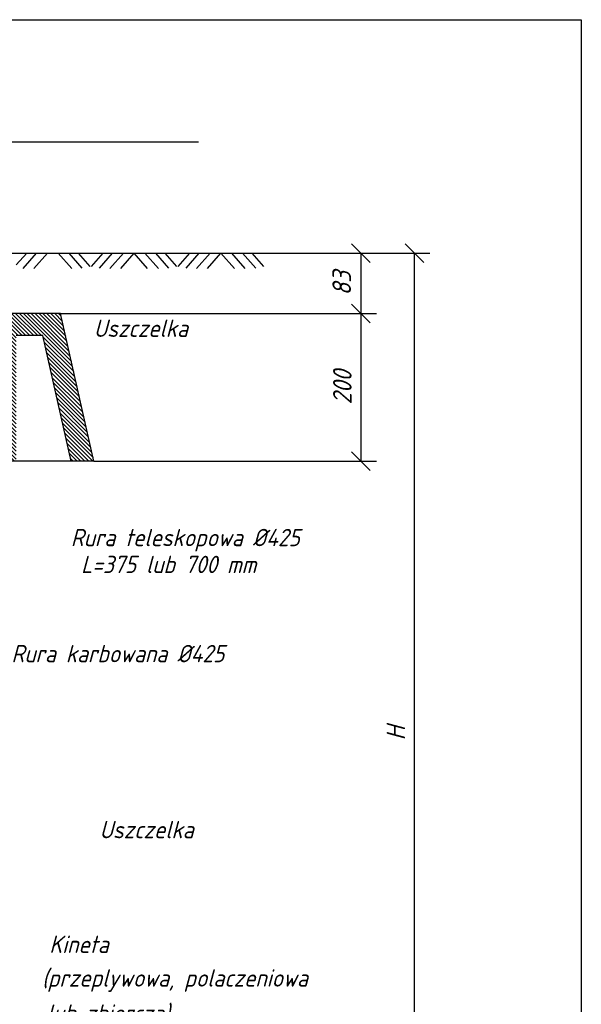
# Model space of a CAD drawing. Header units: millimetres. Extents: x 5659 to 8684, y 1431 to 2118.
# Tile 48 of 53: x 7674 to 7765, y 1601 to 1760. Entities that reach past the tile are written whole.
import ezdxf

# ---------------------------------------------------------------- set-up
doc = ezdxf.new("R2010")
doc.units = ezdxf.units.MM
doc.layers.get('Defpoints').update_dxf_attribs({"color": 1, "lineweight": 13})
doc.layers.add('ASS', color=7, linetype='Continuous')
doc.layers.add('cienka', color=7, linetype='Continuous')
doc.styles.add('GOST', font='ISO.shx', dxfattribs={"oblique": 15})
doc.styles.get("Standard").update_dxf_attribs({"font": 'arial.ttf'})
doc.dimstyles.get("Standard").update_dxf_attribs({"dimtxt": 0.18, "dimasz": 0.18, "dimexe": 0.18, "dimexo": 0.0625, "dimgap": 0.09, "dimtad": 0, "dimtih": 1, "dimtoh": 1, "dimdec": 4, "dimzin": 0, "dimdsep": 46, "dimtxsty": 'Standard', "dimcen": 0.09, "dimadec": 0, "dimazin": 0, "dimtfac": 1, "dimtdec": 4, "dimtofl": 0, "dimtmove": 0, "dimatfit": 3, "dimfxl": 0, "dimtolj": 1, "dimtzin": 0, "dimarcsym": 0})

# ---------------------------------------------------------------- blocks, each defined once
blk = doc.blocks.new('_Oblique')
at = {"color": 0, "linetype": 'ByBlock', "lineweight": -2}
blk.add_line((-0.5, -0.5), (0.5, 0.5), dxfattribs=at)
blk = doc.blocks.new('*D6')
at = {"color": 1, "linetype": 'Continuous', "lineweight": -2, "transparency": 16777216}
for p, q in [((7723.8, 1722.65), (7740.44, 1722.65)), ((7737.94, 1567.65), (7737.94, 1722.65)), ((7712.49, 1567.65), (7740.44, 1567.65))]:
    blk.add_line(p, q, dxfattribs=at)
at = {"layer": 'Defpoints', "color": 0, "linetype": 'Continuous', "transparency": 16777216}
for p in [(7723.8, 1722.65), (7737.94, 1722.65), (7712.49, 1567.65)]:
    blk.add_point(p, dxfattribs=at)
at = {"color": 1, "linetype": 'Continuous', "lineweight": -2, "transparency": 16777216, "xscale": 3, "yscale": 3, "zscale": 3}
for p, rotation in [((7737.94, 1722.65), 90), ((7737.94, 1567.65), 270)]:
    blk.add_blockref('_Oblique', p, dxfattribs=dict(at, rotation=rotation))
at = {"color": 1, "linetype": 'Continuous', "transparency": 16777216, "insert": (7734.94, 1645.15), "char_height": 3, "attachment_point": 5, "rotation": 90, "style": 'GOST'}
blk.add_mtext('\\A1;H', dxfattribs=at)
blk = doc.blocks.new('*D11')
at = {"color": 1, "linetype": 'Continuous', "lineweight": -2, "transparency": 16777216}
for p, q in [((7608.23, 1722.65), (7731.8, 1722.65)), ((7729.3, 1722.65), (7729.3, 1712.91)), ((7680.84, 1712.91), (7731.8, 1712.91))]:
    blk.add_line(p, q, dxfattribs=at)
at = {"layer": 'Defpoints', "color": 0, "linetype": 'Continuous', "transparency": 16777216}
for p in [(7608.23, 1722.65), (7680.84, 1712.91), (7729.3, 1712.91)]:
    blk.add_point(p, dxfattribs=at)
at = {"color": 1, "linetype": 'Continuous', "lineweight": -2, "transparency": 16777216, "xscale": 3, "yscale": 3, "zscale": 3}
for p, rotation in [((7729.3, 1722.65), 90), ((7729.3, 1712.91), 270)]:
    blk.add_blockref('_Oblique', p, dxfattribs=dict(at, rotation=rotation))
at = {"color": 1, "linetype": 'Continuous', "transparency": 16777216, "insert": (7726.2, 1717.78), "char_height": 3, "attachment_point": 5, "rotation": 90, "style": 'GOST'}
blk.add_mtext('\\A1;83', dxfattribs=at)
blk = doc.blocks.new('*D14')
at = {"color": 1, "linetype": 'Continuous', "lineweight": -2, "transparency": 16777216}
for p, q in [((7680.84, 1712.91), (7731.8, 1712.91)), ((7729.3, 1712.91), (7729.3, 1689.07)), ((7686.2, 1689.07), (7731.8, 1689.07))]:
    blk.add_line(p, q, dxfattribs=at)
at = {"layer": 'Defpoints', "color": 0, "linetype": 'Continuous', "transparency": 16777216}
for p in [(7680.84, 1712.91), (7686.2, 1689.07), (7729.3, 1689.07)]:
    blk.add_point(p, dxfattribs=at)
at = {"color": 1, "linetype": 'Continuous', "lineweight": -2, "transparency": 16777216, "xscale": 3, "yscale": 3, "zscale": 3}
for p, rotation in [((7729.3, 1712.91), 90), ((7729.3, 1689.07), 270)]:
    blk.add_blockref('_Oblique', p, dxfattribs=dict(at, rotation=rotation))
at = {"color": 1, "linetype": 'Continuous', "transparency": 16777216, "insert": (7726.3, 1700.99), "char_height": 3, "attachment_point": 5, "rotation": 90, "style": 'GOST'}
blk.add_mtext('\\A1;200', dxfattribs=at)

msp = doc.modelspace()

# ---------------------------------------------------------------- hatches: boundary and pattern name
at = {"layer": 'cienka', "linetype": 'Continuous', "true_color": 0x000000}
h = msp.add_hatch(dxfattribs=at)
h.set_pattern_fill('ANSI31', color=18, scale=3.576, angle=90, style=0)
h.set_pattern_definition([(135, (8127.1109, 1424.34975), (-0.31607673, -0.31607673), [])])
h.paths.add_polyline_path([(7610.507, 1712.906), (7599.779, 1712.906), (7594.415, 1689.066), (7598.081, 1689.066), (7602.64, 1709.33), (7606.931, 1709.33), (7606.931, 1689.066), (7610.507, 1689.066)])
h.paths.add_polyline_path([(7673.683, 1709.33), (7677.974, 1709.33), (7682.534, 1689.066), (7686.199, 1689.066), (7680.835, 1712.906), (7670.107, 1712.906), (7670.107, 1689.066), (7673.683, 1689.066)])

# ---------------------------------------------------------------- linework, layer by layer
at = {"color": 18, "true_color": 0x000000}
msp.add_line((7554.859, 1760.348), (7764.859, 1760.348), dxfattribs=at)
msp.add_line((7764.859, 1760.348), (7764.859, 1463.348))
at = {"color": 18, "linetype": 'Continuous', "true_color": 0x000000}
for p, q in [((7673.683, 1720.744), (7675.364, 1722.654)), ((7674.791, 1720.187), (7676.962, 1722.654)), ((7676.537, 1720.187), (7678.708, 1722.654)), ((7682.626, 1720.187), (7680.455, 1722.654)), ((7684.326, 1720.232), (7682.195, 1722.654)), ((7685.613, 1720.508), (7683.725, 1722.654)), ((7685.804, 1720.508), (7687.692, 1722.654)), ((7687.09, 1720.232), (7689.221, 1722.654)), ((7688.791, 1720.187), (7690.962, 1722.654)), ((7690.537, 1720.187), (7692.708, 1722.654)), ((7694.88, 1720.187), (7692.708, 1722.654)), ((7696.626, 1720.187), (7694.455, 1722.654)), ((7698.326, 1720.232), (7696.195, 1722.654)), ((7699.613, 1720.508), (7697.725, 1722.654)), ((7699.804, 1720.508), (7701.692, 1722.654)), ((7701.09, 1720.232), (7703.221, 1722.654)), ((7702.791, 1720.187), (7704.962, 1722.654)), ((7704.537, 1720.187), (7706.708, 1722.654)), ((7708.88, 1720.187), (7706.708, 1722.654)), ((7710.626, 1720.187), (7708.455, 1722.654)), ((7712.326, 1720.232), (7710.195, 1722.654)), ((7713.613, 1720.508), (7711.725, 1722.654)), ((7680.835, 1712.906), (7670.107, 1712.906)), ((7686.199, 1689.066), (7680.835, 1712.906)), ((7677.974, 1709.33), (7673.683, 1709.33)), ((7682.534, 1689.066), (7677.974, 1709.33)), ((7686.199, 1689.066), (7670.107, 1689.066))]:
    msp.add_line(p, q, dxfattribs=at)
at = {"layer": 'ASS', "color": 18, "linetype": 'Continuous', "true_color": 0x000000}
for points in [[(7666.74, 1698.172, 0, 0.8, 0), (7668.181, 1698.955, 0, 0, 0), (7685.27, 1708.212, 0, 0, 0), (7707.189, 1708.212, 0, 0, 0)], [(7663.529, 1681.447, 0, 0.8, 0), (7665.476, 1680.676, 0, 0, 0), (7683.222, 1674.424, 0, 0, 0), (7731.8, 1674.424, 0, 0, 0)], [(7658.673, 1641.696, 0, 0.8, 0), (7660.589, 1643.142, 0, 0, 0), (7671.846, 1655.682, 0, 0, 0), (7733.185, 1655.682, 0, 0, 0)], [(7667.666, 1612.346, 0, 0.8, 0), (7669.582, 1613.792, 0, 0, 0), (7686.197, 1626.331, 0, 0, 0), (7708.116, 1626.331, 0, 0, 0)], [(7657.769, 1589.459, 0, 0.8, 0), (7659.626, 1590.98, 0, 0, 0), (7677.721, 1608.314, 0, 0, 0), (7731.654, 1608.314, 0, 0, 0)]]:
    msp.add_lwpolyline(points, format="xyseb", dxfattribs=at)

# ---------------------------------------------------------------- texts
at = {"color": 18, "linetype": 'Continuous', "true_color": 0x000000, "style": 'GOST', "oblique": 15}
for s, p in [('Właz lub wpust 425 zeliwny klasy B125 lub D400', (7594.206, 1741.931)), ('Uszczelka', (7686.19, 1709.124)), ('Rura teleskopowa %%c425', (7682.482, 1675.336)), ('L=375 lub 700 mm', (7684.142, 1670.993)), ('Rura karbowana %%C425 ', (7672.898, 1656.594)), ('Uszczelka', (7687.116, 1628.174)), ('Kineta  ', (7679.015, 1609.653)), ('(przeplywowa, polaczeniowa', (7677.841, 1604.219)), ('lub zbiorcza)', (7678.574, 1598.545))]:
    msp.add_text(s, height=2.8, dxfattribs=at).set_placement(p)

# ---------------------------------------------------------------- dimensions: what is measured, and where the dimension line sits
at = {"color": 18, "linetype": 'Continuous', "true_color": 0x000000}
for base, p1, p2, text, picture, middle in [((7729.3, 1712.906), (7608.226, 1722.654), (7680.835, 1712.906), '83', '*D11', (7726.197, 1717.78)), ((7737.936, 1722.654), (7712.49, 1567.646), (7723.795, 1722.654), 'H', '*D6', (7734.936, 1645.15)), ((7729.3, 1689.066), (7680.835, 1712.906), (7686.199, 1689.066), '200', '*D14', (7726.299, 1700.986))]:
    dim = msp.add_linear_dim(base=base, p1=p1, p2=p2, angle=90, text=text, dimstyle='Standard', override={"dimtxt": 3, "dimasz": 3, "dimexe": 2.5, "dimexo": 0, "dimtih": 0, "dimtoh": 0, "dimdec": 2, "dimtxsty": 'GOST', "dimblk1": 'OBLIQUE', "dimblk2": 'OBLIQUE', "dimsah": 1, "dimclrd": 1, "dimclre": 1, "dimclrt": 1, "dimtfac": 0.6667, "dimtdec": 2, "dimtofl": 1, "dimtvp": 1}, dxfattribs=at)
    dim.commit()
    dim.dimension.update_dxf_attribs({"geometry": picture, "text_midpoint": middle})

# ---------------------------------------------------------------- leaders
msp.add_leader([(7627.036, 1721.883), (7595.028, 1740.653), (7703.106, 1740.653)], dimstyle='Standard', override={"dimtxt": 3, "dimasz": 3, "dimexe": 2.5, "dimexo": 0, "dimtih": 0, "dimtoh": 0, "dimdec": 2, "dimzin": 8, "dimtxsty": 'GOST', "dimclrd": 1, "dimclre": 1, "dimclrt": 1, "dimtfac": 0.6667, "dimtdec": 2, "dimtofl": 1, "dimtvp": 1, "dimtzin": 8}, dxfattribs=at)

doc.saveas('drawing.dxf')
